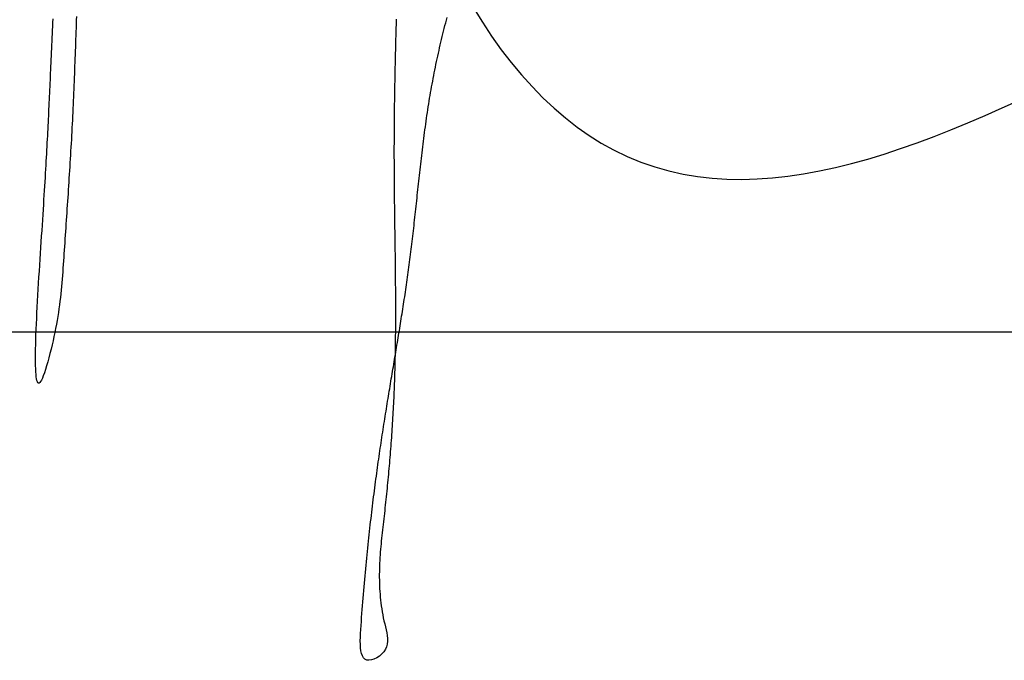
# Model space of a CAD drawing. Header units: millimetres. Extents: x 523431 to 527346, y -48565 to -47721.
# Tile 63 of 217: x 524623.48 to 524627.11, y -47998.96 to -47996.59. Entities that reach past the tile are written whole.
import ezdxf

# ---------------------------------------------------------------- set-up
doc = ezdxf.new("R2010")
doc.units = ezdxf.units.MM

# ---------------------------------------------------------------- blocks, each defined once
blk = doc.blocks.new('A$C0BD840A7')
at = {"color": 5, "start_tangent": (-0.576065, 0.817404), "end_tangent": (1, 0)}
blk.add_spline([(6.7322, 5.9997), (6.9638, 6.7648), (6.8311, 7.132), (8.2398, 7.6625), (5.225, 1.9005), (6.0172, 0.1088), (10.0616, 1.2755)], degree=3, dxfattribs=at)

msp = doc.modelspace()

# ---------------------------------------------------------------- linework, layer by layer
at = {"color": 174}
for p, q in [((524623.6847, -47996.5788), (524623.6842, -47996.5929)), ((524623.5966, -47996.6295), (524623.5973, -47996.6156)), ((524623.5973, -47996.6156), (524623.598, -47996.6016)), ((524623.598, -47996.6016), (524623.5987, -47996.5876)), ((524623.6837, -47996.607), (524623.6832, -47996.6211)), ((524623.6842, -47996.5929), (524623.6837, -47996.607)), ((524624.8662, -47996.6097), (524624.8659, -47996.6202)), ((524624.8665, -47996.5993), (524624.8662, -47996.6097)), ((524624.8668, -47996.5888), (524624.8665, -47996.5993)), ((524625.0445, -47996.6228), (524625.047, -47996.6127)), ((524625.047, -47996.6127), (524625.0496, -47996.6026)), ((524625.0496, -47996.6026), (524625.0523, -47996.5924)), ((524625.0523, -47996.5924), (524625.0549, -47996.5823)), ((524623.5953, -47996.657), (524623.596, -47996.6433)), ((524623.596, -47996.6433), (524623.5966, -47996.6295)), ((524623.6822, -47996.6493), (524623.6817, -47996.6634)), ((524623.6827, -47996.6352), (524623.6822, -47996.6493)), ((524623.6832, -47996.6211), (524623.6827, -47996.6352)), ((524624.865, -47996.6515), (524624.8647, -47996.662)), ((524624.8653, -47996.6411), (524624.865, -47996.6515)), ((524624.8656, -47996.6306), (524624.8653, -47996.6411)), ((524624.8659, -47996.6202), (524624.8656, -47996.6306)), ((524625.0369, -47996.6534), (524625.0394, -47996.6432)), ((524625.0394, -47996.6432), (524625.0419, -47996.633)), ((524625.0419, -47996.633), (524625.0445, -47996.6228)), ((524623.5935, -47996.6977), (524623.5941, -47996.6842)), ((524623.5941, -47996.6842), (524623.5947, -47996.6707)), ((524623.5947, -47996.6707), (524623.5953, -47996.657)), ((524623.6812, -47996.6776), (524623.6807, -47996.6917)), ((524623.6817, -47996.6634), (524623.6812, -47996.6776)), ((524624.8641, -47996.6829), (524624.8639, -47996.6934)), ((524624.8644, -47996.6725), (524624.8641, -47996.6829)), ((524624.8647, -47996.662), (524624.8644, -47996.6725)), ((524625.0273, -47996.6943), (524625.0297, -47996.6841)), ((524625.0297, -47996.6841), (524625.0321, -47996.6738)), ((524625.0321, -47996.6738), (524625.0345, -47996.6636)), ((524625.0345, -47996.6636), (524625.0369, -47996.6534)), ((524623.5917, -47996.7374), (524623.5923, -47996.7242)), ((524623.5923, -47996.7242), (524623.5928, -47996.711)), ((524623.5928, -47996.711), (524623.5935, -47996.6977)), ((524623.6797, -47996.72), (524623.6792, -47996.7341)), ((524623.6802, -47996.7058), (524623.6797, -47996.72)), ((524623.6807, -47996.6917), (524623.6802, -47996.7058)), ((524624.8631, -47996.7247), (524624.8628, -47996.7352)), ((524624.8633, -47996.7142), (524624.8631, -47996.7247)), ((524624.8636, -47996.7038), (524624.8633, -47996.7142)), ((524624.8639, -47996.6934), (524624.8636, -47996.7038)), ((524625.0182, -47996.7354), (524625.0204, -47996.7251)), ((524625.0204, -47996.7251), (524625.0227, -47996.7148)), ((524625.0227, -47996.7148), (524625.025, -47996.7046)), ((524625.025, -47996.7046), (524625.0273, -47996.6943)), ((524623.5905, -47996.7633), (524623.5911, -47996.7504)), ((524623.5911, -47996.7504), (524623.5917, -47996.7374)), ((524623.6787, -47996.7483), (524623.6782, -47996.7625)), ((524623.6792, -47996.7341), (524623.6787, -47996.7483)), ((524624.8623, -47996.7561), (524624.8621, -47996.7665)), ((524624.8626, -47996.7456), (524624.8623, -47996.7561)), ((524624.8628, -47996.7352), (524624.8626, -47996.7456)), ((524625.0117, -47996.7664), (524625.0138, -47996.7561)), ((524625.0138, -47996.7561), (524625.016, -47996.7458)), ((524625.016, -47996.7458), (524625.0182, -47996.7354)), ((524623.5888, -47996.8012), (524623.5894, -47996.7887)), ((524623.5894, -47996.7887), (524623.5899, -47996.776)), ((524623.5899, -47996.776), (524623.5905, -47996.7633)), ((524623.6771, -47996.7908), (524623.6766, -47996.805)), ((524623.6777, -47996.7766), (524623.6771, -47996.7908)), ((524623.6782, -47996.7625), (524623.6777, -47996.7766)), ((524624.8615, -47996.7979), (524624.8613, -47996.8083)), ((524624.8617, -47996.7874), (524624.8615, -47996.7979)), ((524624.8619, -47996.777), (524624.8617, -47996.7874)), ((524624.8621, -47996.7665), (524624.8619, -47996.777)), ((524625.0035, -47996.808), (524625.0055, -47996.7976)), ((524625.0055, -47996.7976), (524625.0075, -47996.7872)), ((524625.0075, -47996.7872), (524625.0096, -47996.7768)), ((524625.0096, -47996.7768), (524625.0117, -47996.7664)), ((524623.5872, -47996.838), (524623.5877, -47996.8258)), ((524623.5877, -47996.8258), (524623.5883, -47996.8136)), ((524623.5883, -47996.8136), (524623.5888, -47996.8012)), ((524623.6755, -47996.8335), (524623.6749, -47996.8477)), ((524623.676, -47996.8192), (524623.6755, -47996.8335)), ((524623.6766, -47996.805), (524623.676, -47996.8192)), ((524624.8609, -47996.8292), (524624.8607, -47996.8397)), ((524624.8611, -47996.8188), (524624.8609, -47996.8292)), ((524624.8613, -47996.8083), (524624.8611, -47996.8188)), ((524624.9976, -47996.8393), (524624.9996, -47996.8289)), ((524624.9996, -47996.8289), (524625.0015, -47996.8184)), ((524625.0015, -47996.8184), (524625.0035, -47996.808)), ((524623.5855, -47996.8741), (524623.5861, -47996.8621)), ((524623.5861, -47996.8621), (524623.5866, -47996.8501)), ((524623.5866, -47996.8501), (524623.5872, -47996.838)), ((524623.6743, -47996.8619), (524623.6737, -47996.8762)), ((524623.6749, -47996.8477), (524623.6743, -47996.8619)), ((524624.8602, -47996.871), (524624.86, -47996.8815)), ((524624.8603, -47996.8606), (524624.8602, -47996.871)), ((524624.8605, -47996.8501), (524624.8603, -47996.8606)), ((524624.8607, -47996.8397), (524624.8605, -47996.8501)), ((524624.9904, -47996.8813), (524624.9921, -47996.8708)), ((524624.9921, -47996.8708), (524624.9939, -47996.8603)), ((524624.9939, -47996.8603), (524624.9958, -47996.8498)), ((524624.9958, -47996.8498), (524624.9976, -47996.8393)), ((524623.5839, -47996.9099), (524623.5844, -47996.898)), ((524623.5844, -47996.898), (524623.585, -47996.886)), ((524623.585, -47996.886), (524623.5855, -47996.8741)), ((524623.6724, -47996.9047), (524623.6718, -47996.919)), ((524623.6731, -47996.8904), (524623.6724, -47996.9047)), ((524623.6737, -47996.8762), (524623.6731, -47996.8904)), ((524624.8597, -47996.9024), (524624.8596, -47996.9128)), ((524624.8599, -47996.8919), (524624.8597, -47996.9024)), ((524624.86, -47996.8815), (524624.8599, -47996.8919)), ((524624.9853, -47996.9129), (524624.9869, -47996.9023)), ((524624.9869, -47996.9023), (524624.9886, -47996.8918)), ((524624.9886, -47996.8918), (524624.9904, -47996.8813)), ((524623.5822, -47996.9459), (524623.5827, -47996.9338)), ((524623.5827, -47996.9338), (524623.5833, -47996.9219)), ((524623.5833, -47996.9219), (524623.5839, -47996.9099)), ((524623.6711, -47996.9333), (524623.6704, -47996.9476)), ((524623.6718, -47996.919), (524623.6711, -47996.9333)), ((524624.8593, -47996.9337), (524624.8592, -47996.9441)), ((524624.8595, -47996.9233), (524624.8593, -47996.9337)), ((524624.8596, -47996.9128), (524624.8595, -47996.9233)), ((524624.9805, -47996.9446), (524624.982, -47996.934)), ((524624.982, -47996.934), (524624.9836, -47996.9235)), ((524624.9836, -47996.9235), (524624.9853, -47996.9129)), ((524623.5804, -47996.9824), (524623.581, -47996.9702)), ((524623.581, -47996.9702), (524623.5816, -47996.958)), ((524623.5816, -47996.958), (524623.5822, -47996.9459)), ((524623.669, -47996.9763), (524623.6682, -47996.9907)), ((524623.6697, -47996.962), (524623.669, -47996.9763)), ((524623.6704, -47996.9476), (524623.6697, -47996.962)), ((524624.859, -47996.965), (524624.8589, -47996.9755)), ((524624.8589, -47996.9755), (524624.8589, -47996.9859)), ((524624.8591, -47996.9546), (524624.859, -47996.965)), ((524624.8592, -47996.9441), (524624.8591, -47996.9546)), ((524624.9744, -47996.987), (524624.9759, -47996.9764)), ((524624.9759, -47996.9764), (524624.9774, -47996.9658)), ((524624.9774, -47996.9658), (524624.9789, -47996.9552)), ((524624.9789, -47996.9552), (524624.9805, -47996.9446)), ((524623.5785, -47997.0201), (524623.5791, -47997.0074)), ((524623.5791, -47997.0074), (524623.5797, -47996.9948)), ((524623.5797, -47996.9948), (524623.5804, -47996.9824)), ((524623.6674, -47997.005), (524623.6667, -47997.0194)), ((524623.6682, -47996.9907), (524623.6674, -47997.005)), ((524624.8588, -47996.9964), (524624.8587, -47997.0068)), ((524624.8587, -47997.0068), (524624.8587, -47997.0173)), ((524624.8589, -47996.9859), (524624.8588, -47996.9964)), ((524624.9702, -47997.0188), (524624.9716, -47997.0082)), ((524624.9716, -47997.0082), (524624.973, -47996.9976)), ((524624.973, -47996.9976), (524624.9744, -47996.987)), ((524623.5764, -47997.0592), (524623.5771, -47997.0459)), ((524623.5771, -47997.0459), (524623.5778, -47997.0329)), ((524623.5778, -47997.0329), (524623.5785, -47997.0201)), ((524623.6651, -47997.0481), (524623.6642, -47997.0625)), ((524623.6659, -47997.0338), (524623.6651, -47997.0481)), ((524623.6667, -47997.0194), (524623.6659, -47997.0338)), ((524624.8586, -47997.0486), (524624.8585, -47997.0591)), ((524624.8587, -47997.0173), (524624.8586, -47997.0277)), ((524624.8586, -47997.0277), (524624.8586, -47997.0382)), ((524624.8586, -47997.0382), (524624.8586, -47997.0486)), ((524624.9648, -47997.0612), (524624.9661, -47997.0506)), ((524624.9661, -47997.0506), (524624.9674, -47997.04)), ((524624.9674, -47997.04), (524624.9688, -47997.0294)), ((524624.9688, -47997.0294), (524624.9702, -47997.0188)), ((524623.5741, -47997.1002), (524623.5749, -47997.0863)), ((524623.5749, -47997.0863), (524623.5756, -47997.0726)), ((524623.5756, -47997.0726), (524623.5764, -47997.0592)), ((524623.6634, -47997.0768), (524623.6625, -47997.0912)), ((524623.6642, -47997.0625), (524623.6634, -47997.0768)), ((524624.8585, -47997.0591), (524624.8585, -47997.0695)), ((524624.8585, -47997.0695), (524624.8585, -47997.0799)), ((524624.8585, -47997.0799), (524624.8585, -47997.0904)), ((524624.961, -47997.093), (524624.9622, -47997.0824)), ((524624.9622, -47997.0824), (524624.9635, -47997.0718)), ((524624.9635, -47997.0718), (524624.9648, -47997.0612)), ((524623.5725, -47997.1288), (524623.5733, -47997.1144)), ((524623.5733, -47997.1144), (524623.5741, -47997.1002)), ((524623.6608, -47997.1199), (524623.6599, -47997.1342)), ((524623.6617, -47997.1055), (524623.6608, -47997.1199)), ((524623.6625, -47997.0912), (524623.6617, -47997.1055)), ((524624.8585, -47997.0904), (524624.8585, -47997.1008)), ((524624.8585, -47997.1008), (524624.8586, -47997.1113)), ((524624.8586, -47997.1113), (524624.8586, -47997.1217)), ((524624.8586, -47997.1217), (524624.8587, -47997.1321)), ((524624.9561, -47997.1352), (524624.9573, -47997.1246)), ((524624.9573, -47997.1246), (524624.9585, -47997.1141)), ((524624.9585, -47997.1141), (524624.9597, -47997.1035)), ((524624.9597, -47997.1035), (524624.961, -47997.093)), ((524623.5698, -47997.1741), (524623.5708, -47997.1587)), ((524623.5708, -47997.1587), (524623.5716, -47997.1436)), ((524623.5716, -47997.1436), (524623.5725, -47997.1288)), ((524623.659, -47997.1485), (524623.6581, -47997.1628)), ((524623.6599, -47997.1342), (524623.659, -47997.1485)), ((524624.8587, -47997.1321), (524624.8587, -47997.1426)), ((524624.8587, -47997.1426), (524624.8588, -47997.153)), ((524624.8588, -47997.153), (524624.8588, -47997.1635)), ((524624.9526, -47997.1667), (524624.9537, -47997.1562)), ((524624.9537, -47997.1562), (524624.9549, -47997.1457)), ((524624.9549, -47997.1457), (524624.9561, -47997.1352)), ((524623.5679, -47997.2059), (524623.5689, -47997.1898)), ((524623.5689, -47997.1898), (524623.5698, -47997.1741)), ((524623.6563, -47997.1913), (524623.6554, -47997.2056)), ((524623.6572, -47997.1771), (524623.6563, -47997.1913)), ((524623.6581, -47997.1628), (524623.6572, -47997.1771)), ((524624.8588, -47997.1635), (524624.8589, -47997.1739)), ((524624.8589, -47997.1739), (524624.859, -47997.1844)), ((524624.859, -47997.1844), (524624.8591, -47997.1948)), ((524624.8591, -47997.1948), (524624.8592, -47997.2052)), ((524624.948, -47997.2084), (524624.9491, -47997.198)), ((524624.9491, -47997.198), (524624.9503, -47997.1876)), ((524624.9503, -47997.1876), (524624.9514, -47997.1771)), ((524624.9514, -47997.1771), (524624.9526, -47997.1667)), ((524623.5659, -47997.2393), (524623.5669, -47997.2224)), ((524623.5669, -47997.2224), (524623.5679, -47997.2059)), ((524623.6536, -47997.234), (524623.6526, -47997.2482)), ((524623.6545, -47997.2198), (524623.6536, -47997.234)), ((524623.6554, -47997.2056), (524623.6545, -47997.2198)), ((524624.8592, -47997.2052), (524624.8593, -47997.2157)), ((524624.8593, -47997.2157), (524624.8594, -47997.2261)), ((524624.8594, -47997.2261), (524624.8595, -47997.2365)), ((524624.9447, -47997.2395), (524624.9458, -47997.2292)), ((524624.9458, -47997.2292), (524624.9469, -47997.2188)), ((524624.9469, -47997.2188), (524624.948, -47997.2084)), ((524623.5637, -47997.2744), (524623.5648, -47997.2566)), ((524623.5648, -47997.2566), (524623.5659, -47997.2393)), ((524623.6517, -47997.2623), (524623.6507, -47997.2764)), ((524623.6526, -47997.2482), (524623.6517, -47997.2623)), ((524624.8595, -47997.2365), (524624.8596, -47997.247)), ((524624.8596, -47997.247), (524624.8597, -47997.2574)), ((524624.8597, -47997.2574), (524624.8598, -47997.2679)), ((524624.8598, -47997.2679), (524624.8599, -47997.2783)), ((524624.9403, -47997.2807), (524624.9414, -47997.2704)), ((524624.9414, -47997.2704), (524624.9425, -47997.2602)), ((524624.9425, -47997.2602), (524624.9436, -47997.2499)), ((524624.9436, -47997.2499), (524624.9447, -47997.2395)), ((524623.5613, -47997.3112), (524623.5625, -47997.2925)), ((524623.5625, -47997.2925), (524623.5637, -47997.2744)), ((524623.6489, -47997.3045), (524623.6479, -47997.3185)), ((524623.6498, -47997.2905), (524623.6489, -47997.3045)), ((524623.6507, -47997.2764), (524623.6498, -47997.2905)), ((524624.8599, -47997.2783), (524624.8601, -47997.2887)), ((524624.8601, -47997.2887), (524624.8602, -47997.2992)), ((524624.8602, -47997.2992), (524624.8603, -47997.3096)), ((524624.937, -47997.3112), (524624.9381, -47997.301)), ((524624.9381, -47997.301), (524624.9392, -47997.2909)), ((524624.9392, -47997.2909), (524624.9403, -47997.2807)), ((524623.5588, -47997.3499), (524623.5601, -47997.3303)), ((524623.5601, -47997.3303), (524623.5613, -47997.3112)), ((524623.647, -47997.3324), (524623.646, -47997.3464)), ((524623.6479, -47997.3185), (524623.647, -47997.3324)), ((524624.8603, -47997.3096), (524624.8605, -47997.32)), ((524624.8605, -47997.32), (524624.8606, -47997.3305)), ((524624.8606, -47997.3305), (524624.8607, -47997.3409)), ((524624.8607, -47997.3409), (524624.8609, -47997.3514)), ((524624.9326, -47997.3514), (524624.9337, -47997.3414)), ((524624.9337, -47997.3414), (524624.9348, -47997.3314)), ((524624.9348, -47997.3314), (524624.9359, -47997.3213)), ((524624.9359, -47997.3213), (524624.937, -47997.3112)), ((524623.5562, -47997.3906), (524623.5575, -47997.37)), ((524623.5575, -47997.37), (524623.5588, -47997.3499)), ((524623.6442, -47997.3741), (524623.6432, -47997.3878)), ((524623.6451, -47997.3602), (524623.6442, -47997.3741)), ((524623.646, -47997.3464), (524623.6451, -47997.3602)), ((524624.8609, -47997.3514), (524624.861, -47997.3618)), ((524624.861, -47997.3618), (524624.8612, -47997.3722)), ((524624.8612, -47997.3722), (524624.8613, -47997.3827)), ((524624.9292, -47997.3812), (524624.9304, -47997.3713)), ((524624.9304, -47997.3713), (524624.9315, -47997.3614)), ((524624.9315, -47997.3614), (524624.9326, -47997.3514)), ((524623.5534, -47997.433), (524623.5548, -47997.4116)), ((524623.5548, -47997.4116), (524623.5562, -47997.3906)), ((524623.6414, -47997.4152), (524623.6405, -47997.4289)), ((524623.6423, -47997.4016), (524623.6414, -47997.4152)), ((524623.6432, -47997.3878), (524623.6423, -47997.4016)), ((524624.8613, -47997.3827), (524624.8614, -47997.3931)), ((524624.8614, -47997.3931), (524624.8616, -47997.4036)), ((524624.8616, -47997.4036), (524624.8617, -47997.414)), ((524624.8617, -47997.414), (524624.8619, -47997.4244)), ((524624.9246, -47997.4203), (524624.9258, -47997.4106)), ((524624.9258, -47997.4106), (524624.927, -47997.4009)), ((524624.927, -47997.4009), (524624.9281, -47997.3911)), ((524624.9281, -47997.3911), (524624.9292, -47997.3812)), ((524623.5519, -47997.4547), (524623.5534, -47997.433)), ((524623.6396, -47997.4424), (524623.6387, -47997.456)), ((524623.6405, -47997.4289), (524623.6396, -47997.4424)), ((524624.8619, -47997.4244), (524624.862, -47997.4349)), ((524624.862, -47997.4349), (524624.8621, -47997.4453)), ((524624.8621, -47997.4453), (524624.8623, -47997.4558)), ((524624.9199, -47997.4588), (524624.9211, -47997.4492)), ((524624.9211, -47997.4492), (524624.9223, -47997.4397)), ((524624.9223, -47997.4397), (524624.9235, -47997.43)), ((524624.9235, -47997.43), (524624.9246, -47997.4203)), ((524623.5491, -47997.4988), (524623.5505, -47997.4767)), ((524623.5505, -47997.4767), (524623.5519, -47997.4547)), ((524623.6369, -47997.4829), (524623.636, -47997.4963)), ((524623.6378, -47997.4694), (524623.6369, -47997.4829)), ((524623.6387, -47997.456), (524623.6378, -47997.4694)), ((524624.8623, -47997.4558), (524624.8624, -47997.4662)), ((524624.8624, -47997.4662), (524624.8625, -47997.4766)), ((524624.8625, -47997.4766), (524624.8626, -47997.4871)), ((524624.8626, -47997.4871), (524624.8628, -47997.4975)), ((524624.915, -47997.4966), (524624.9162, -47997.4872)), ((524624.9162, -47997.4872), (524624.9175, -47997.4778)), ((524624.9175, -47997.4778), (524624.9187, -47997.4683)), ((524624.9187, -47997.4683), (524624.9199, -47997.4588)), ((524623.5463, -47997.5433), (524623.5477, -47997.521)), ((524623.5477, -47997.521), (524623.5491, -47997.4988)), ((524623.6341, -47997.523), (524623.633, -47997.5364)), ((524623.635, -47997.5096), (524623.6341, -47997.523)), ((524623.636, -47997.4963), (524623.635, -47997.5096)), ((524624.8628, -47997.4975), (524624.8629, -47997.508)), ((524624.8629, -47997.508), (524624.863, -47997.5184)), ((524624.863, -47997.5184), (524624.8631, -47997.5289)), ((524624.9099, -47997.5338), (524624.9112, -47997.5245)), ((524624.9112, -47997.5245), (524624.9125, -47997.5152)), ((524624.9125, -47997.5152), (524624.9137, -47997.5059)), ((524624.9137, -47997.5059), (524624.915, -47997.4966)), ((524623.5449, -47997.5655), (524623.5463, -47997.5433)), ((524623.6319, -47997.5498), (524623.6308, -47997.5633)), ((524623.633, -47997.5364), (524623.6319, -47997.5498)), ((524624.8631, -47997.5289), (524624.8632, -47997.5393)), ((524624.8632, -47997.5393), (524624.8633, -47997.5498)), ((524624.8633, -47997.5498), (524624.8634, -47997.5602)), ((524624.8634, -47997.5602), (524624.8634, -47997.5706)), ((524624.9047, -47997.5705), (524624.906, -47997.5614)), ((524624.906, -47997.5614), (524624.9073, -47997.5522)), ((524624.9073, -47997.5522), (524624.9086, -47997.543)), ((524624.9086, -47997.543), (524624.9099, -47997.5338)), ((524623.5423, -47997.6098), (524623.5436, -47997.5877)), ((524623.5436, -47997.5877), (524623.5449, -47997.5655)), ((524623.6282, -47997.5903), (524623.6268, -47997.604)), ((524623.6296, -47997.5768), (524623.6282, -47997.5903)), ((524623.6308, -47997.5633), (524623.6296, -47997.5768)), ((524624.8634, -47997.5706), (524624.8635, -47997.5811)), ((524624.8635, -47997.5811), (524624.8636, -47997.5915)), ((524624.8636, -47997.5915), (524624.8636, -47997.602)), ((524624.8994, -47997.6068), (524624.9007, -47997.5978)), ((524624.9007, -47997.5978), (524624.9021, -47997.5887)), ((524624.9021, -47997.5887), (524624.9034, -47997.5796)), ((524624.9034, -47997.5796), (524624.9047, -47997.5705)), ((524623.5399, -47997.6532), (524623.5411, -47997.6316)), ((524623.5411, -47997.6316), (524623.5423, -47997.6098)), ((524623.6236, -47997.6315), (524623.6219, -47997.6454)), ((524623.6253, -47997.6177), (524623.6236, -47997.6315)), ((524623.6268, -47997.604), (524623.6253, -47997.6177)), ((524624.8636, -47997.602), (524624.8637, -47997.6124)), ((524624.8637, -47997.6124), (524624.8637, -47997.6229)), ((524624.8637, -47997.6229), (524624.8638, -47997.6333)), ((524624.8638, -47997.6333), (524624.8638, -47997.6438)), ((524624.8939, -47997.6428), (524624.8953, -47997.6338)), ((524624.8953, -47997.6338), (524624.8966, -47997.6249)), ((524624.8966, -47997.6249), (524624.898, -47997.6159)), ((524624.898, -47997.6159), (524624.8994, -47997.6068)), ((524623.5388, -47997.6744), (524623.5399, -47997.6532)), ((524623.6199, -47997.6595), (524623.6179, -47997.6736)), ((524623.6219, -47997.6454), (524623.6199, -47997.6595)), ((524624.8638, -47997.6438), (524624.8638, -47997.6542)), ((524624.8638, -47997.6542), (524624.8638, -47997.6647)), ((524624.8638, -47997.6647), (524624.8638, -47997.6751)), ((524624.8883, -47997.6785), (524624.8897, -47997.6696)), ((524624.8897, -47997.6696), (524624.8911, -47997.6607)), ((524624.8911, -47997.6607), (524624.8925, -47997.6518)), ((524624.8925, -47997.6518), (524624.8939, -47997.6428)), ((524623.5368, -47997.7157), (524623.5378, -47997.6953)), ((524623.5378, -47997.6953), (524623.5388, -47997.6744)), ((524623.6133, -47997.7025), (524623.6107, -47997.7171)), ((524623.6157, -47997.688), (524623.6133, -47997.7025)), ((524623.6179, -47997.6736), (524623.6157, -47997.688)), ((524624.8638, -47997.7065), (524624.8637, -47997.717)), ((524624.8638, -47997.6751), (524624.8638, -47997.6856)), ((524624.8638, -47997.6856), (524624.8638, -47997.6961)), ((524624.8638, -47997.6961), (524624.8638, -47997.7065)), ((524624.8827, -47997.7141), (524624.8841, -47997.7052)), ((524624.8841, -47997.7052), (524624.8855, -47997.6963)), ((524624.8855, -47997.6963), (524624.8869, -47997.6874)), ((524624.8869, -47997.6874), (524624.8883, -47997.6785)), ((524623.5352, -47997.7549), (524623.536, -47997.7356)), ((524623.536, -47997.7356), (524623.5368, -47997.7157)), ((524623.6079, -47997.732), (524623.605, -47997.747)), ((524623.6107, -47997.7171), (524623.6079, -47997.732)), ((524624.8636, -47997.7379), (524624.8635, -47997.7483)), ((524624.8637, -47997.717), (524624.8636, -47997.7274)), ((524624.8636, -47997.7274), (524624.8636, -47997.7379)), ((524624.8769, -47997.7495), (524624.8783, -47997.7407)), ((524624.8783, -47997.7407), (524624.8798, -47997.7318)), ((524624.8798, -47997.7318), (524624.8812, -47997.7229)), ((524624.8812, -47997.7229), (524624.8827, -47997.7141)), ((524623.5341, -47997.7916), (524623.5346, -47997.7736)), ((524623.5346, -47997.7736), (524623.5352, -47997.7549)), ((524623.5984, -47997.7777), (524623.5948, -47997.7934)), ((524623.6018, -47997.7623), (524623.5984, -47997.7777)), ((524623.605, -47997.747), (524623.6018, -47997.7623)), ((524624.8632, -47997.7797), (524624.863, -47997.7902)), ((524624.8633, -47997.7693), (524624.8632, -47997.7797)), ((524624.8634, -47997.7588), (524624.8633, -47997.7693)), ((524624.8635, -47997.7483), (524624.8634, -47997.7588)), ((524624.8711, -47997.7849), (524624.8725, -47997.7761)), ((524624.8725, -47997.7761), (524624.874, -47997.7672)), ((524624.874, -47997.7672), (524624.8754, -47997.7584)), ((524624.8754, -47997.7584), (524624.8769, -47997.7495)), ((524623.5335, -47997.8252), (524623.5337, -47997.8088)), ((524623.5337, -47997.8088), (524623.5341, -47997.7916)), ((524623.591, -47997.8093), (524623.587, -47997.8252)), ((524623.5948, -47997.7934), (524623.591, -47997.8093)), ((524624.8627, -47997.8111), (524624.8625, -47997.8216)), ((524624.8629, -47997.8007), (524624.8627, -47997.8111)), ((524624.863, -47997.7902), (524624.8629, -47997.8007)), ((524624.8652, -47997.8204), (524624.8666, -47997.8115)), ((524624.8666, -47997.8115), (524624.8681, -47997.8027)), ((524624.8681, -47997.8027), (524624.8696, -47997.7938)), ((524624.8696, -47997.7938), (524624.8711, -47997.7849)), ((524623.5334, -47997.8407), (524623.5335, -47997.8252)), ((524623.5335, -47997.8552), (524623.5334, -47997.8407)), ((524623.5828, -47997.8409), (524623.5786, -47997.8561)), ((524623.587, -47997.8252), (524623.5828, -47997.8409)), ((524624.8592, -47997.856), (524624.8607, -47997.8471)), ((524624.8607, -47997.8471), (524624.8622, -47997.8382)), ((524624.8619, -47997.853), (524624.8617, -47997.8635)), ((524624.8621, -47997.8425), (524624.8619, -47997.853)), ((524624.8623, -47997.8321), (524624.8621, -47997.8425)), ((524624.8622, -47997.8382), (524624.8637, -47997.8293)), ((524624.8625, -47997.8216), (524624.8623, -47997.8321)), ((524624.8637, -47997.8293), (524624.8652, -47997.8204)), ((524623.5337, -47997.8688), (524623.5335, -47997.8552)), ((524623.5341, -47997.8812), (524623.5337, -47997.8688)), ((524623.5347, -47997.8925), (524623.5341, -47997.8812)), ((524623.5702, -47997.884), (524623.5662, -47997.8963)), ((524623.5744, -47997.8705), (524623.5702, -47997.884)), ((524623.5786, -47997.8561), (524623.5744, -47997.8705)), ((524624.8532, -47997.8918), (524624.8547, -47997.8828)), ((524624.8547, -47997.8828), (524624.8562, -47997.8739)), ((524624.8562, -47997.8739), (524624.8577, -47997.8649)), ((524624.8577, -47997.8649), (524624.8592, -47997.856)), ((524624.8611, -47997.8844), (524624.8608, -47997.8949)), ((524624.8614, -47997.874), (524624.8611, -47997.8844)), ((524624.8617, -47997.8635), (524624.8614, -47997.874)), ((524623.5354, -47997.9026), (524623.5347, -47997.8925)), ((524623.5364, -47997.9115), (524623.5354, -47997.9026)), ((524623.5376, -47997.919), (524623.5364, -47997.9115)), ((524623.5389, -47997.9251), (524623.5376, -47997.919)), ((524623.5405, -47997.9297), (524623.5389, -47997.9251)), ((524623.5553, -47997.9236), (524623.5522, -47997.929)), ((524623.5587, -47997.9163), (524623.5553, -47997.9236)), ((524623.5623, -47997.9071), (524623.5587, -47997.9163)), ((524623.5662, -47997.8963), (524623.5623, -47997.9071)), ((524624.8472, -47997.9279), (524624.8487, -47997.9189)), ((524624.8487, -47997.9189), (524624.8502, -47997.9098)), ((524624.8502, -47997.9098), (524624.8517, -47997.9008)), ((524624.8517, -47997.9008), (524624.8532, -47997.8918)), ((524624.8599, -47997.9264), (524624.8595, -47997.9368)), ((524624.8602, -47997.9159), (524624.8599, -47997.9264)), ((524624.8605, -47997.9054), (524624.8602, -47997.9159)), ((524624.8608, -47997.8949), (524624.8605, -47997.9054)), ((524623.5424, -47997.9329), (524623.5405, -47997.9297)), ((524623.5444, -47997.9344), (524623.5424, -47997.9329)), ((524623.5467, -47997.9343), (524623.5444, -47997.9344)), ((524623.5493, -47997.9325), (524623.5467, -47997.9343)), ((524623.5522, -47997.929), (524623.5493, -47997.9325)), ((524624.8411, -47997.9644), (524624.8426, -47997.9552)), ((524624.8426, -47997.9552), (524624.8442, -47997.9461)), ((524624.8442, -47997.9461), (524624.8457, -47997.937)), ((524624.8457, -47997.937), (524624.8472, -47997.9279)), ((524624.8587, -47997.9578), (524624.8583, -47997.9683)), ((524624.8591, -47997.9473), (524624.8587, -47997.9578)), ((524624.8595, -47997.9368), (524624.8591, -47997.9473)), ((524624.8351, -47998.0013), (524624.8366, -47997.992)), ((524624.8366, -47997.992), (524624.8381, -47997.9828)), ((524624.8381, -47997.9828), (524624.8396, -47997.9736)), ((524624.8396, -47997.9736), (524624.8411, -47997.9644)), ((524624.8574, -47997.9893), (524624.8569, -47997.9998)), ((524624.8578, -47997.9788), (524624.8574, -47997.9893)), ((524624.8583, -47997.9683), (524624.8578, -47997.9788)), ((524624.829, -47998.0387), (524624.8305, -47998.0293)), ((524624.8305, -47998.0293), (524624.832, -47998.0199)), ((524624.832, -47998.0199), (524624.8335, -47998.0106)), ((524624.8335, -47998.0106), (524624.8351, -47998.0013)), ((524624.8553, -47998.0312), (524624.8548, -47998.0417)), ((524624.8559, -47998.0207), (524624.8553, -47998.0312)), ((524624.8564, -47998.0103), (524624.8559, -47998.0207)), ((524624.8569, -47997.9998), (524624.8564, -47998.0103)), ((524624.823, -47998.0768), (524624.8245, -47998.0672)), ((524624.8245, -47998.0672), (524624.826, -47998.0577)), ((524624.826, -47998.0577), (524624.8275, -47998.0482)), ((524624.8275, -47998.0482), (524624.829, -47998.0387)), ((524624.8536, -47998.0627), (524624.853, -47998.0732)), ((524624.8542, -47998.0522), (524624.8536, -47998.0627)), ((524624.8548, -47998.0417), (524624.8542, -47998.0522)), ((524624.8169, -47998.1155), (524624.8184, -47998.1057)), ((524624.8184, -47998.1057), (524624.8199, -47998.096)), ((524624.8199, -47998.096), (524624.8215, -47998.0864)), ((524624.8215, -47998.0864), (524624.823, -47998.0768)), ((524624.851, -47998.1046), (524624.8503, -47998.1151)), ((524624.8517, -47998.0942), (524624.851, -47998.1046)), ((524624.8523, -47998.0837), (524624.8517, -47998.0942)), ((524624.853, -47998.0732), (524624.8523, -47998.0837)), ((524624.8109, -47998.1549), (524624.8124, -47998.145)), ((524624.8124, -47998.145), (524624.8139, -47998.1351)), ((524624.8139, -47998.1351), (524624.8154, -47998.1253)), ((524624.8154, -47998.1253), (524624.8169, -47998.1155)), ((524624.8489, -47998.1361), (524624.8481, -47998.1465)), ((524624.8496, -47998.1256), (524624.8489, -47998.1361)), ((524624.8503, -47998.1151), (524624.8496, -47998.1256)), ((524624.8065, -47998.1851), (524624.808, -47998.175)), ((524624.808, -47998.175), (524624.8094, -47998.1649)), ((524624.8094, -47998.1649), (524624.8109, -47998.1549)), ((524624.8458, -47998.1779), (524624.845, -47998.1883)), ((524624.8466, -47998.1674), (524624.8458, -47998.1779)), ((524624.8474, -47998.157), (524624.8466, -47998.1674)), ((524624.8481, -47998.1465), (524624.8474, -47998.157)), ((524624.8006, -47998.2261), (524624.802, -47998.2157)), ((524624.802, -47998.2157), (524624.8035, -47998.2055)), ((524624.8035, -47998.2055), (524624.805, -47998.1952)), ((524624.805, -47998.1952), (524624.8065, -47998.1851)), ((524624.8433, -47998.2092), (524624.8424, -47998.2197)), ((524624.8441, -47998.1988), (524624.8433, -47998.2092)), ((524624.845, -47998.1883), (524624.8441, -47998.1988)), ((524624.7962, -47998.2574), (524624.7976, -47998.2469)), ((524624.7976, -47998.2469), (524624.7991, -47998.2365)), ((524624.7991, -47998.2365), (524624.8006, -47998.2261)), ((524624.8397, -47998.2509), (524624.8388, -47998.2613)), ((524624.8406, -47998.2405), (524624.8397, -47998.2509)), ((524624.8415, -47998.2301), (524624.8406, -47998.2405)), ((524624.8424, -47998.2197), (524624.8415, -47998.2301)), ((524624.7904, -47998.3001), (524624.7918, -47998.2894)), ((524624.7918, -47998.2894), (524624.7933, -47998.2787)), ((524624.7933, -47998.2787), (524624.7947, -47998.268)), ((524624.7947, -47998.268), (524624.7962, -47998.2574)), ((524624.8369, -47998.2821), (524624.8359, -47998.2925)), ((524624.8379, -47998.2717), (524624.8369, -47998.2821)), ((524624.8388, -47998.2613), (524624.8379, -47998.2717)), ((524624.7861, -47998.3329), (524624.7875, -47998.3219)), ((524624.7875, -47998.3219), (524624.789, -47998.311)), ((524624.789, -47998.311), (524624.7904, -47998.3001)), ((524624.8329, -47998.3236), (524624.8318, -47998.3339)), ((524624.8339, -47998.3132), (524624.8329, -47998.3236)), ((524624.8349, -47998.3028), (524624.8339, -47998.3132)), ((524624.8359, -47998.2925), (524624.8349, -47998.3028)), ((524624.7819, -47998.3663), (524624.7833, -47998.3551)), ((524624.7833, -47998.3551), (524624.7847, -47998.344)), ((524624.7847, -47998.344), (524624.7861, -47998.3329)), ((524624.8297, -47998.3546), (524624.8286, -47998.3649)), ((524624.8308, -47998.3442), (524624.8297, -47998.3546)), ((524624.8318, -47998.3339), (524624.8308, -47998.3442)), ((524624.7777, -47998.4004), (524624.7791, -47998.389)), ((524624.7791, -47998.389), (524624.7805, -47998.3776)), ((524624.7805, -47998.3776), (524624.7819, -47998.3663)), ((524624.8253, -47998.3957), (524624.8241, -47998.406)), ((524624.8264, -47998.3855), (524624.8253, -47998.3957)), ((524624.8275, -47998.3752), (524624.8264, -47998.3855)), ((524624.8286, -47998.3649), (524624.8275, -47998.3752)), ((524624.7722, -47998.447), (524624.7736, -47998.4353)), ((524624.7736, -47998.4353), (524624.7749, -47998.4236)), ((524624.7749, -47998.4236), (524624.7763, -47998.412)), ((524624.7763, -47998.412), (524624.7777, -47998.4004)), ((524624.8218, -47998.4265), (524624.8206, -47998.4367)), ((524624.823, -47998.4163), (524624.8218, -47998.4265)), ((524624.8241, -47998.406), (524624.823, -47998.4163)), ((524624.7682, -47998.4829), (524624.7695, -47998.4708)), ((524624.7695, -47998.4708), (524624.7709, -47998.4589)), ((524624.7709, -47998.4589), (524624.7722, -47998.447)), ((524624.8171, -47998.4674), (524624.816, -47998.4776)), ((524624.8183, -47998.4572), (524624.8171, -47998.4674)), ((524624.8195, -47998.447), (524624.8183, -47998.4572)), ((524624.8206, -47998.4367), (524624.8195, -47998.447)), ((524624.7642, -47998.5195), (524624.7655, -47998.5072)), ((524624.7655, -47998.5072), (524624.7669, -47998.495)), ((524624.7669, -47998.495), (524624.7682, -47998.4829)), ((524624.8126, -47998.5082), (524624.8116, -47998.5184)), ((524624.8137, -47998.498), (524624.8126, -47998.5082)), ((524624.8148, -47998.4878), (524624.8137, -47998.498)), ((524624.816, -47998.4776), (524624.8148, -47998.4878)), ((524624.7604, -47998.557), (524624.7616, -47998.5444)), ((524624.7616, -47998.5444), (524624.7629, -47998.5319)), ((524624.7629, -47998.5319), (524624.7642, -47998.5195)), ((524624.8097, -47998.5389), (524624.8088, -47998.5491)), ((524624.8106, -47998.5287), (524624.8097, -47998.5389)), ((524624.8116, -47998.5184), (524624.8106, -47998.5287)), ((524624.7578, -47998.5824), (524624.7591, -47998.5697)), ((524624.7591, -47998.5697), (524624.7604, -47998.557)), ((524624.8065, -47998.5799), (524624.8059, -47998.5902)), ((524624.8072, -47998.5696), (524624.8065, -47998.5799)), ((524624.808, -47998.5594), (524624.8072, -47998.5696)), ((524624.8088, -47998.5491), (524624.808, -47998.5594)), ((524624.7541, -47998.6214), (524624.7553, -47998.6083)), ((524624.7553, -47998.6083), (524624.7566, -47998.5953)), ((524624.7566, -47998.5953), (524624.7578, -47998.5824)), ((524624.805, -47998.6108), (524624.8047, -47998.6212)), ((524624.8054, -47998.6005), (524624.805, -47998.6108)), ((524624.8059, -47998.5902), (524624.8054, -47998.6005)), ((524624.7504, -47998.6612), (524624.7516, -47998.6478)), ((524624.7516, -47998.6478), (524624.7528, -47998.6345)), ((524624.7528, -47998.6345), (524624.7541, -47998.6214)), ((524624.8044, -47998.6315), (524624.8043, -47998.6419)), ((524624.8043, -47998.6419), (524624.8043, -47998.6523)), ((524624.8043, -47998.6523), (524624.8044, -47998.6628)), ((524624.8047, -47998.6212), (524624.8044, -47998.6315)), ((524624.7469, -47998.702), (524624.748, -47998.6883)), ((524624.748, -47998.6883), (524624.7492, -47998.6747)), ((524624.7492, -47998.6747), (524624.7504, -47998.6612)), ((524624.8044, -47998.6628), (524624.8046, -47998.6733)), ((524624.8046, -47998.6733), (524624.805, -47998.6838)), ((524624.805, -47998.6838), (524624.8055, -47998.6943)), ((524624.7445, -47998.7297), (524624.7457, -47998.7158)), ((524624.7457, -47998.7158), (524624.7469, -47998.702)), ((524624.8055, -47998.6943), (524624.8061, -47998.7049)), ((524624.8061, -47998.7049), (524624.8069, -47998.7155)), ((524624.8069, -47998.7155), (524624.8078, -47998.7262)), ((524624.8078, -47998.7262), (524624.8089, -47998.7369)), ((524624.7411, -47998.7722), (524624.7423, -47998.7579)), ((524624.7423, -47998.7579), (524624.7434, -47998.7438)), ((524624.7434, -47998.7438), (524624.7445, -47998.7297)), ((524624.8089, -47998.7369), (524624.8102, -47998.7476)), ((524624.8102, -47998.7476), (524624.8116, -47998.7584)), ((524624.8116, -47998.7584), (524624.8132, -47998.7692)), ((524624.7389, -47998.8011), (524624.74, -47998.7866)), ((524624.74, -47998.7866), (524624.7411, -47998.7722)), ((524624.8132, -47998.7692), (524624.815, -47998.7801)), ((524624.815, -47998.7801), (524624.817, -47998.791)), ((524624.817, -47998.791), (524624.8191, -47998.802)), ((524624.7358, -47998.8452), (524624.7368, -47998.8304)), ((524624.7368, -47998.8304), (524624.7379, -47998.8157)), ((524624.7379, -47998.8157), (524624.7389, -47998.8011)), ((524624.8191, -47998.802), (524624.8215, -47998.813)), ((524624.8215, -47998.813), (524624.8241, -47998.8241)), ((524624.8241, -47998.8241), (524624.8268, -47998.8352)), ((524624.8268, -47998.8352), (524624.8294, -47998.8463)), ((524624.7343, -47998.8742), (524624.7349, -47998.8599)), ((524624.7349, -47998.8599), (524624.7358, -47998.8452)), ((524624.8294, -47998.8463), (524624.8317, -47998.8574)), ((524624.8317, -47998.8574), (524624.8335, -47998.8682)), ((524624.8335, -47998.8682), (524624.8345, -47998.879)), ((524624.734, -47998.8881), (524624.7343, -47998.8742)), ((524624.7342, -47998.9013), (524624.734, -47998.8881)), ((524624.735, -47998.9136), (524624.7342, -47998.9013)), ((524624.8335, -47998.8996), (524624.831, -47998.9095)), ((524624.8346, -47998.8894), (524624.8335, -47998.8996)), ((524624.8345, -47998.879), (524624.8346, -47998.8894)), ((524624.7365, -47998.9249), (524624.735, -47998.9136)), ((524624.7387, -47998.9349), (524624.7365, -47998.9249)), ((524624.7419, -47998.9435), (524624.7387, -47998.9349)), ((524624.7461, -47998.9504), (524624.7419, -47998.9435)), ((524624.8044, -47998.9437), (524624.7946, -47998.9501)), ((524624.8133, -47998.9362), (524624.8044, -47998.9437)), ((524624.821, -47998.9279), (524624.8133, -47998.9362)), ((524624.8269, -47998.9189), (524624.821, -47998.9279)), ((524624.831, -47998.9095), (524624.8269, -47998.9189)), ((524624.7513, -47998.9556), (524624.7461, -47998.9504)), ((524624.7579, -47998.9587), (524624.7513, -47998.9556)), ((524624.7657, -47998.9596), (524624.7579, -47998.9587)), ((524624.7748, -47998.9583), (524624.7657, -47998.9596)), ((524624.7846, -47998.9551), (524624.7748, -47998.9583)), ((524624.7946, -47998.9501), (524624.7846, -47998.9551))]:
    msp.add_line(p, q, dxfattribs=at)
msp.add_line((524642.2903, -47997.7462), (524577.2903, -47997.7462))

# ---------------------------------------------------------------- block references
msp.add_blockref('A$C0BD840A7', (524619.6533, -47997.1811))

doc.saveas('drawing.dxf')
